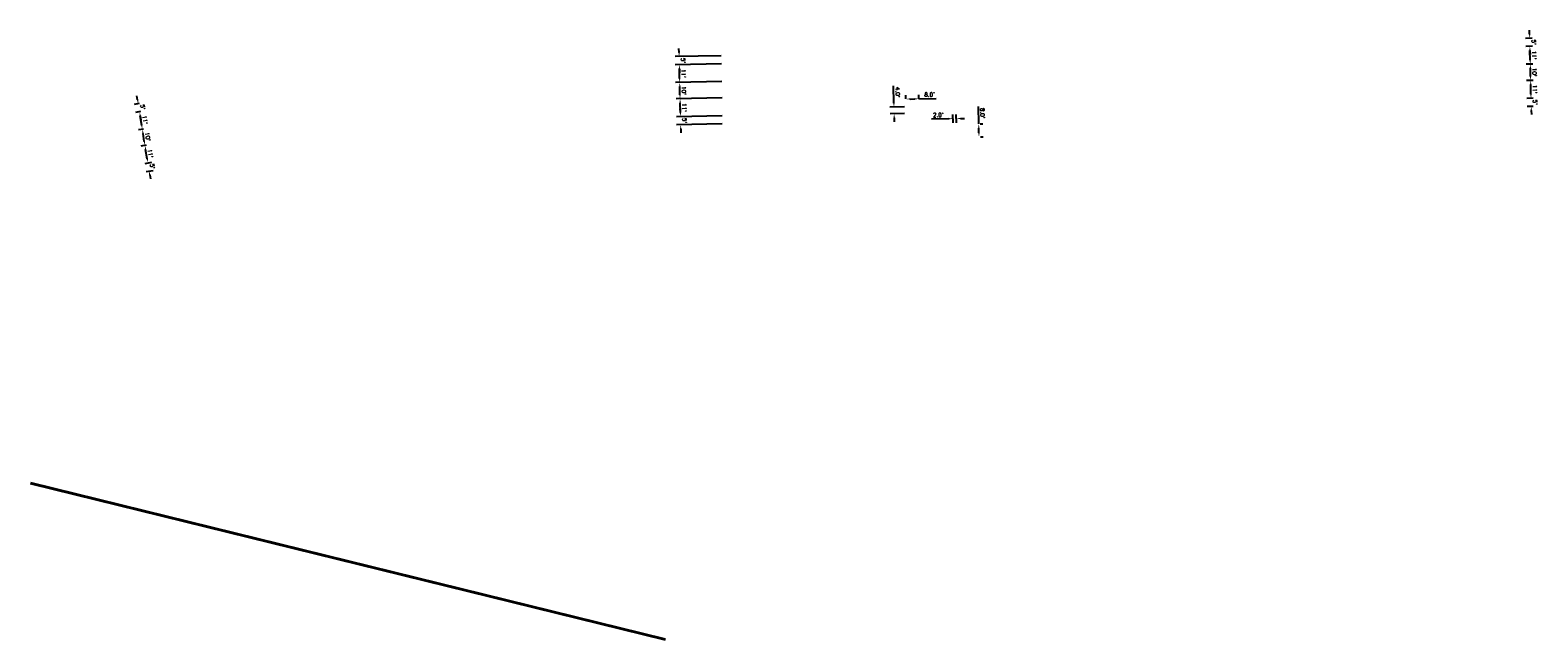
# Model space of a CAD drawing. Extents: x 1490373 to 1513964, y 652438 to 656452.
# Tile 3 of 6: x 1510742 to 1511671, y 652438 to 652813. Entities that reach past the tile are written whole.
import ezdxf

# ---------------------------------------------------------------- set-up
doc = ezdxf.new("R2010")
doc.units = 0
doc.header["$MEASUREMENT"] = 0
doc.header["$PDMODE"] = 34
doc.header["$PDSIZE"] = 0.004
doc.layers.add('E-DOUBLEYELLOW', color=50, linetype='Continuous')
doc.layers.add('P-DIM', color=7, linetype='Continuous')
doc.styles.get("Standard").update_dxf_attribs({"font": 'simplex.shx'})
doc.dimstyles.new('COEC', dxfattribs={"dimscale": 13.9, "dimtxt": 0.18, "dimasz": 0.18, "dimexe": 0.18, "dimexo": 0.0625, "dimgap": 0.09, "dimtad": 1, "dimzin": 0, "dimdsep": 46, "dimtxsty": 'Standard', "dimcen": 0.09, "dimclrd": 256, "dimclre": 256, "dimclrt": 256, "dimaunit": 1, "dimadec": 4, "dimazin": 0, "dimtfac": 1, "dimtofl": 0, "dimtmove": 0, "dimatfit": 3, "dimfxl": 1, "dimtolj": 1, "dimtzin": 0, "dimlwd": -1, "dimlwe": -1, "dimarcsym": 0})

# ---------------------------------------------------------------- blocks, each defined once
blk = doc.blocks.new('*D376')
at = {"layer": 'Defpoints', "color": 0, "transparency": 16777216}
for p in [(1510811.17, 652731.13), (1510814.12, 652731.61), (1510811.96, 652726.2)]:
    blk.add_point(p, dxfattribs=at)
at = {"layer": 'P-DIM', "transparency": 16777216}
for p, q in [((1510812.4, 652731.33), (1510816.58, 652732.01)), ((1510813.72, 652734.08), (1510813.32, 652736.55)), ((1510813.2, 652726.4), (1510817.38, 652727.07)), ((1510815.31, 652724.21), (1510815.71, 652721.74))]:
    blk.add_line(p, q, dxfattribs=at)
for points in [[(1510814.13, 652734.15), (1510813.3, 652734.01), (1510814.12, 652731.61)], [(1510815.72, 652724.27), (1510814.9, 652724.14), (1510814.91, 652726.67)]]:
    blk.add_solid(points, dxfattribs=at)
at = {"layer": 'P-DIM', "transparency": 16777216, "insert": (1510816.97, 652729.54), "char_height": 2.5, "attachment_point": 5, "rotation": 279.19081}
blk.add_mtext("\\A1;5'", dxfattribs=at)
blk = doc.blocks.new('*D377')
at = {"layer": 'Defpoints', "color": 0, "transparency": 16777216}
for p in [(1510812.36, 652742.46), (1510814.23, 652742.77), (1510811.17, 652731.13)]:
    blk.add_point(p, dxfattribs=at)
at = {"layer": 'P-DIM', "transparency": 16777216}
for p, q in [((1510813, 652742.57), (1510809.89, 652742.06)), ((1510812.4, 652731.33), (1510816.58, 652732.01)), ((1510813.72, 652734.08), (1510812.76, 652740))]:
    blk.add_line(p, q, dxfattribs=at)
for points in [[(1510813.17, 652740.06), (1510812.35, 652739.93), (1510812.36, 652742.46)], [(1510814.13, 652734.15), (1510813.3, 652734.01), (1510814.12, 652731.61)]]:
    blk.add_solid(points, dxfattribs=at)
at = {"layer": 'P-DIM', "transparency": 16777216, "insert": (1510815.69, 652737.43), "char_height": 2.5, "attachment_point": 5, "rotation": 279.19081}
blk.add_mtext("\\A1;11'", dxfattribs=at)
blk = doc.blocks.new('*D378')
at = {"layer": 'Defpoints', "color": 0, "transparency": 16777216}
for p in [(1510810.76, 652752.34), (1510812.66, 652752.64), (1510814.23, 652742.77)]:
    blk.add_point(p, dxfattribs=at)
at = {"layer": 'P-DIM', "transparency": 16777216}
for p, q in [((1510811.42, 652752.44), (1510808.29, 652751.94)), ((1510811.96, 652744.93), (1510811.16, 652749.87)), ((1510813, 652742.57), (1510809.89, 652742.06))]:
    blk.add_line(p, q, dxfattribs=at)
for points in [[(1510811.57, 652749.93), (1510810.75, 652749.8), (1510810.76, 652752.34)], [(1510812.37, 652745), (1510811.55, 652744.87), (1510812.36, 652742.46)]]:
    blk.add_solid(points, dxfattribs=at)
at = {"layer": 'P-DIM', "transparency": 16777216, "insert": (1510814.02, 652747.8), "char_height": 2.5, "attachment_point": 5, "rotation": 279.19081}
blk.add_mtext("\\A1;10'", dxfattribs=at)
blk = doc.blocks.new('*D379')
at = {"layer": 'Defpoints', "color": 0, "transparency": 16777216}
for p in [(1510809.01, 652763.19), (1510810.92, 652763.5), (1510812.66, 652752.64)]:
    blk.add_point(p, dxfattribs=at)
at = {"layer": 'P-DIM', "transparency": 16777216}
for p, q in [((1510809.69, 652763.31), (1510806.54, 652762.8)), ((1510810.36, 652754.8), (1510809.4, 652760.73)), ((1510811.42, 652752.44), (1510808.29, 652751.94))]:
    blk.add_line(p, q, dxfattribs=at)
for points in [[(1510809.82, 652760.79), (1510808.99, 652760.66), (1510809.01, 652763.19)], [(1510810.77, 652754.87), (1510809.95, 652754.74), (1510810.76, 652752.34)]]:
    blk.add_solid(points, dxfattribs=at)
at = {"layer": 'P-DIM', "transparency": 16777216, "insert": (1510812.34, 652758.16), "char_height": 2.5, "attachment_point": 5, "rotation": 279.19081}
blk.add_mtext("\\A1;11'", dxfattribs=at)
blk = doc.blocks.new('*D380')
at = {"layer": 'Defpoints', "color": 0, "transparency": 16777216}
for p in [(1510808.21, 652768.13), (1510810.1, 652768.44), (1510810.92, 652763.5)]:
    blk.add_point(p, dxfattribs=at)
at = {"layer": 'P-DIM', "transparency": 16777216}
for p, q in [((1510808.87, 652768.24), (1510805.74, 652767.73)), ((1510807.81, 652770.6), (1510807.41, 652773.07)), ((1510809.69, 652763.31), (1510806.54, 652762.8)), ((1510809.4, 652760.73), (1510809.8, 652758.26))]:
    blk.add_line(p, q, dxfattribs=at)
for points in [[(1510808.22, 652770.66), (1510807.4, 652770.53), (1510808.21, 652768.13)], [(1510809.82, 652760.79), (1510808.99, 652760.66), (1510809.01, 652763.19)]]:
    blk.add_solid(points, dxfattribs=at)
at = {"layer": 'P-DIM', "transparency": 16777216, "insert": (1510811.06, 652766.06), "char_height": 2.5, "attachment_point": 5, "rotation": 279.19081}
blk.add_mtext("\\A1;5'", dxfattribs=at)
blk = doc.blocks.new('*D381')
at = {"layer": 'Defpoints', "color": 0, "transparency": 16777216}
for p in [(1511142.41, 652760.18), (1511169.35, 652760.76), (1511169.46, 652755.76)]:
    blk.add_point(p, dxfattribs=at)
at = {"layer": 'P-DIM', "transparency": 16777216}
for p, q in [((1511168.1, 652760.74), (1511139.91, 652760.13)), ((1511142.36, 652762.68), (1511142.31, 652765.18)), ((1511168.21, 652755.74), (1511140.02, 652755.13)), ((1511142.57, 652752.68), (1511142.63, 652750.19))]:
    blk.add_line(p, q, dxfattribs=at)
for points in [[(1511142.78, 652762.69), (1511141.94, 652762.67), (1511142.41, 652760.18)], [(1511142.99, 652752.69), (1511142.16, 652752.68), (1511142.52, 652755.18)]]:
    blk.add_solid(points, dxfattribs=at)
at = {"layer": 'P-DIM', "transparency": 16777216, "insert": (1511144.95, 652757.74), "char_height": 2.5, "attachment_point": 5, "rotation": 271.23222}
blk.add_mtext("\\A1;5'", dxfattribs=at)
blk = doc.blocks.new('*D382')
at = {"layer": 'Defpoints', "color": 0, "transparency": 16777216}
for p in [(1511142.18, 652771.18), (1511169.34, 652771.76), (1511169.35, 652760.76)]:
    blk.add_point(p, dxfattribs=at)
at = {"layer": 'P-DIM', "transparency": 16777216}
for p, q in [((1511168.09, 652771.74), (1511139.68, 652771.13)), ((1511142.36, 652762.68), (1511142.23, 652768.68)), ((1511168.1, 652760.74), (1511139.91, 652760.13))]:
    blk.add_line(p, q, dxfattribs=at)
for points in [[(1511142.65, 652768.69), (1511141.81, 652768.67), (1511142.18, 652771.18)], [(1511142.78, 652762.69), (1511141.94, 652762.67), (1511142.41, 652760.18)]]:
    blk.add_solid(points, dxfattribs=at)
at = {"layer": 'P-DIM', "transparency": 16777216, "insert": (1511144.78, 652765.74), "char_height": 2.5, "attachment_point": 5, "rotation": 271.23222}
blk.add_mtext("\\A1;11'", dxfattribs=at)
blk = doc.blocks.new('*D383')
at = {"layer": 'Defpoints', "color": 0, "transparency": 16777216}
for p in [(1511141.96, 652781.18), (1511169.12, 652781.76), (1511169.34, 652771.76)]:
    blk.add_point(p, dxfattribs=at)
at = {"layer": 'P-DIM', "transparency": 16777216}
for p, q in [((1511167.87, 652781.74), (1511139.46, 652781.12)), ((1511142.12, 652773.68), (1511142.01, 652778.68)), ((1511168.09, 652771.74), (1511139.68, 652771.13))]:
    blk.add_line(p, q, dxfattribs=at)
for points in [[(1511142.43, 652778.69), (1511141.6, 652778.67), (1511141.96, 652781.18)], [(1511142.54, 652773.69), (1511141.71, 652773.67), (1511142.18, 652771.18)]]:
    blk.add_solid(points, dxfattribs=at)
at = {"layer": 'P-DIM', "transparency": 16777216, "insert": (1511144.56, 652776.23), "char_height": 2.5, "attachment_point": 5, "rotation": 271.23222}
blk.add_mtext("\\A1;10'", dxfattribs=at)
blk = doc.blocks.new('*D384')
at = {"layer": 'Defpoints', "color": 0, "transparency": 16777216}
for p in [(1511141.72, 652792.18), (1511168.88, 652792.76), (1511169.12, 652781.76)]:
    blk.add_point(p, dxfattribs=at)
at = {"layer": 'P-DIM', "transparency": 16777216}
for p, q in [((1511167.63, 652792.73), (1511139.22, 652792.12)), ((1511141.91, 652783.68), (1511141.78, 652789.68)), ((1511167.87, 652781.74), (1511139.46, 652781.12))]:
    blk.add_line(p, q, dxfattribs=at)
for points in [[(1511142.19, 652789.69), (1511141.36, 652789.67), (1511141.72, 652792.18)], [(1511142.32, 652783.69), (1511141.49, 652783.67), (1511141.96, 652781.18)]]:
    blk.add_solid(points, dxfattribs=at)
at = {"layer": 'P-DIM', "transparency": 16777216, "insert": (1511144.33, 652786.73), "char_height": 2.5, "attachment_point": 5, "rotation": 271.23222}
blk.add_mtext("\\A1;11'", dxfattribs=at)
blk = doc.blocks.new('*D385')
at = {"layer": 'Defpoints', "color": 0, "transparency": 16777216}
for p in [(1511141.62, 652797.17), (1511168.78, 652797.76), (1511168.88, 652792.76)]:
    blk.add_point(p, dxfattribs=at)
at = {"layer": 'P-DIM', "transparency": 16777216}
for p, q in [((1511167.53, 652797.73), (1511139.12, 652797.12)), ((1511141.56, 652799.67), (1511141.51, 652802.17)), ((1511167.63, 652792.73), (1511139.22, 652792.12)), ((1511141.78, 652789.68), (1511141.83, 652787.18))]:
    blk.add_line(p, q, dxfattribs=at)
for points in [[(1511141.98, 652799.68), (1511141.15, 652799.67), (1511141.62, 652797.17)], [(1511142.19, 652789.69), (1511141.36, 652789.67), (1511141.72, 652792.18)]]:
    blk.add_solid(points, dxfattribs=at)
at = {"layer": 'P-DIM', "transparency": 16777216, "insert": (1511144.16, 652794.73), "char_height": 2.5, "attachment_point": 5, "rotation": 271.23222}
blk.add_mtext("\\A1;5'", dxfattribs=at)
blk = doc.blocks.new('*D388')
at = {"layer": 'Defpoints', "color": 0, "transparency": 16777216}
for p in [(1511666.68, 652771.46), (1511669.24, 652771.52), (1511669.34, 652766.52)]:
    blk.add_point(p, dxfattribs=at)
at = {"layer": 'P-DIM', "transparency": 16777216}
for p, q in [((1511667.99, 652771.49), (1511664.18, 652771.41)), ((1511666.63, 652773.96), (1511666.57, 652776.46)), ((1511668.09, 652766.49), (1511664.29, 652766.41)), ((1511666.84, 652763.96), (1511666.89, 652761.46))]:
    blk.add_line(p, q, dxfattribs=at)
for points in [[(1511667.04, 652773.97), (1511666.21, 652773.95), (1511666.68, 652771.46)], [(1511667.26, 652763.97), (1511666.42, 652763.95), (1511666.79, 652766.46)]]:
    blk.add_solid(points, dxfattribs=at)
at = {"layer": 'P-DIM', "transparency": 16777216, "insert": (1511669.22, 652769.01), "char_height": 2.5, "attachment_point": 5, "rotation": 271.23222}
blk.add_mtext("\\A1;5'", dxfattribs=at)
blk = doc.blocks.new('*D389')
at = {"layer": 'Defpoints', "color": 0, "transparency": 16777216}
for p in [(1511666.44, 652782.46), (1511669.22, 652782.52), (1511669.24, 652771.52)]:
    blk.add_point(p, dxfattribs=at)
at = {"layer": 'P-DIM', "transparency": 16777216}
for p, q in [((1511667.97, 652782.49), (1511663.94, 652782.4)), ((1511666.63, 652773.96), (1511666.5, 652779.96)), ((1511667.99, 652771.49), (1511664.18, 652771.41))]:
    blk.add_line(p, q, dxfattribs=at)
for points in [[(1511666.91, 652779.97), (1511666.08, 652779.95), (1511666.44, 652782.46)], [(1511667.04, 652773.97), (1511666.21, 652773.95), (1511666.68, 652771.46)]]:
    blk.add_solid(points, dxfattribs=at)
at = {"layer": 'P-DIM', "transparency": 16777216, "insert": (1511669.05, 652777.01), "char_height": 2.5, "attachment_point": 5, "rotation": 271.23222}
blk.add_mtext("\\A1;11'", dxfattribs=at)
blk = doc.blocks.new('*D390')
at = {"layer": 'Defpoints', "color": 0, "transparency": 16777216}
for p in [(1511666.23, 652792.46), (1511669.01, 652792.51), (1511669.22, 652782.52)]:
    blk.add_point(p, dxfattribs=at)
at = {"layer": 'P-DIM', "transparency": 16777216}
for p, q in [((1511667.76, 652792.49), (1511663.73, 652792.4)), ((1511666.39, 652784.96), (1511666.28, 652789.96)), ((1511667.97, 652782.49), (1511663.94, 652782.4))]:
    blk.add_line(p, q, dxfattribs=at)
for points in [[(1511666.7, 652789.96), (1511665.87, 652789.95), (1511666.23, 652792.46)], [(1511666.81, 652784.97), (1511665.97, 652784.95), (1511666.44, 652782.46)]]:
    blk.add_solid(points, dxfattribs=at)
at = {"layer": 'P-DIM', "transparency": 16777216, "insert": (1511668.82, 652787.51), "char_height": 2.5, "attachment_point": 5, "rotation": 271.23222}
blk.add_mtext("\\A1;10'", dxfattribs=at)
blk = doc.blocks.new('*D386')
at = {"layer": 'Defpoints', "color": 0, "transparency": 16777216}
for p in [(1511665.99, 652803.45), (1511668.77, 652803.51), (1511669.01, 652792.51)]:
    blk.add_point(p, dxfattribs=at)
at = {"layer": 'P-DIM', "transparency": 16777216}
for p, q in [((1511667.52, 652803.49), (1511663.49, 652803.4)), ((1511666.17, 652794.95), (1511666.05, 652800.95)), ((1511667.76, 652792.49), (1511663.73, 652792.4))]:
    blk.add_line(p, q, dxfattribs=at)
for points in [[(1511666.46, 652800.96), (1511665.63, 652800.94), (1511665.99, 652803.45)], [(1511666.59, 652794.96), (1511665.76, 652794.95), (1511666.23, 652792.46)]]:
    blk.add_solid(points, dxfattribs=at)
at = {"layer": 'P-DIM', "transparency": 16777216, "insert": (1511668.6, 652798.01), "char_height": 2.5, "attachment_point": 5, "rotation": 271.23222}
blk.add_mtext("\\A1;11'", dxfattribs=at)
blk = doc.blocks.new('*D387')
at = {"layer": 'Defpoints', "color": 0, "transparency": 16777216}
for p in [(1511665.88, 652808.45), (1511668.66, 652808.51), (1511668.77, 652803.51)]:
    blk.add_point(p, dxfattribs=at)
at = {"layer": 'P-DIM', "transparency": 16777216}
for p, q in [((1511667.41, 652808.48), (1511663.38, 652808.4)), ((1511665.83, 652810.95), (1511665.78, 652813.45)), ((1511667.52, 652803.49), (1511663.49, 652803.4)), ((1511666.05, 652800.95), (1511666.1, 652798.45))]:
    blk.add_line(p, q, dxfattribs=at)
for points in [[(1511666.25, 652810.96), (1511665.41, 652810.94), (1511665.88, 652808.45)], [(1511666.46, 652800.96), (1511665.63, 652800.94), (1511665.99, 652803.45)]]:
    blk.add_solid(points, dxfattribs=at)
at = {"layer": 'P-DIM', "transparency": 16777216, "insert": (1511668.43, 652806.01), "char_height": 2.5, "attachment_point": 5, "rotation": 271.23222}
blk.add_mtext("\\A1;5'", dxfattribs=at)
blk = doc.blocks.new('*D447')
at = {"layer": 'Defpoints', "color": 0, "transparency": 16777216}
for p in [(1511281.44, 652770.18), (1511289.42, 652771.15), (1511289.44, 652770.35)]:
    blk.add_point(p, dxfattribs=at)
at = {"layer": 'P-DIM', "transparency": 16777216}
for p, q in [((1511281.42, 652771.17), (1511281.37, 652773.48)), ((1511283.92, 652771.03), (1511286.92, 652771.1)), ((1511289.41, 652771.35), (1511289.36, 652773.65)), ((1511289.42, 652771.15), (1511300.11, 652771.38))]:
    blk.add_line(p, q, dxfattribs=at)
for points in [[(1511283.91, 652771.45), (1511283.93, 652770.62), (1511281.42, 652770.98)], [(1511286.91, 652771.51), (1511286.93, 652770.68), (1511289.42, 652771.15)]]:
    blk.add_solid(points, dxfattribs=at)
at = {"layer": 'P-DIM', "transparency": 16777216, "insert": (1511295.96, 652773.78), "char_height": 2.5, "attachment_point": 5, "rotation": 1.23222}
blk.add_mtext("\\A1;8.0'", dxfattribs=at)
blk = doc.blocks.new('*D448')
at = {"layer": 'Defpoints', "color": 0, "transparency": 16777216}
for p in [(1511326.17, 652755.63), (1511326.26, 652755.64), (1511326.34, 652747.64)]:
    blk.add_point(p, dxfattribs=at)
at = {"layer": 'P-DIM', "transparency": 16777216}
for p, q in [((1511326.26, 652755.64), (1511326.03, 652766.32)), ((1511326.38, 652750.14), (1511326.31, 652753.14)), ((1511327.17, 652755.66), (1511328.76, 652755.69)), ((1511327.34, 652747.66), (1511328.93, 652747.69))]:
    blk.add_line(p, q, dxfattribs=at)
for points in [[(1511326.73, 652753.15), (1511325.9, 652753.13), (1511326.26, 652755.64)], [(1511326.8, 652750.15), (1511325.96, 652750.13), (1511326.43, 652747.64)]]:
    blk.add_solid(points, dxfattribs=at)
at = {"layer": 'P-DIM', "transparency": 16777216, "insert": (1511328.61, 652762.28), "char_height": 2.5, "attachment_point": 5, "rotation": 271.23222}
blk.add_mtext("\\A1;8.0'", dxfattribs=at)
blk = doc.blocks.new('*D459')
at = {"layer": 'Defpoints', "color": 0, "transparency": 16777216}
for p in [(1511274.02, 652766.01), (1511281.52, 652766.18), (1511281.61, 652762.18)]:
    blk.add_point(p, dxfattribs=at)
at = {"layer": 'P-DIM', "transparency": 16777216}
for p, q in [((1511273.97, 652768.51), (1511273.74, 652779.2)), ((1511280.52, 652766.15), (1511271.52, 652765.96)), ((1511280.61, 652762.16), (1511271.61, 652761.96)), ((1511274.16, 652759.52), (1511274.22, 652757.02))]:
    blk.add_line(p, q, dxfattribs=at)
for points in [[(1511274.39, 652768.52), (1511273.55, 652768.51), (1511274.02, 652766.01)], [(1511274.58, 652759.53), (1511273.75, 652759.51), (1511274.11, 652762.02)]]:
    blk.add_solid(points, dxfattribs=at)
at = {"layer": 'P-DIM', "transparency": 16777216, "insert": (1511276.32, 652775.16), "char_height": 2.5, "attachment_point": 5, "rotation": 271.23222}
blk.add_mtext("\\A1;4.0'", dxfattribs=at)
blk = doc.blocks.new('*D460')
at = {"layer": 'Defpoints', "color": 0, "transparency": 16777216}
for p in [(1511310.43, 652758.92), (1511310.51, 652755.29), (1511312.52, 652755.33)]:
    blk.add_point(p, dxfattribs=at)
at = {"layer": 'P-DIM', "transparency": 16777216}
for p, q in [((1511307.93, 652758.86), (1511297.24, 652758.63)), ((1511310.49, 652756.29), (1511310.38, 652761.42)), ((1511312.5, 652756.33), (1511312.39, 652761.46)), ((1511314.94, 652759.01), (1511317.44, 652759.07))]:
    blk.add_line(p, q, dxfattribs=at)
for points in [[(1511307.92, 652759.28), (1511307.94, 652758.45), (1511310.43, 652758.92)], [(1511314.94, 652759.43), (1511314.95, 652758.6), (1511312.45, 652758.96)]]:
    blk.add_solid(points, dxfattribs=at)
at = {"layer": 'P-DIM', "transparency": 16777216, "insert": (1511301.29, 652761.21), "char_height": 2.5, "attachment_point": 5, "rotation": 1.22351}
blk.add_mtext("\\A1;2.0'", dxfattribs=at)

msp = doc.modelspace()

# ---------------------------------------------------------------- linework, layer by layer
at = {"layer": 'E-DOUBLEYELLOW'}
for points in [[(1510741.592, 652534.134), (1511132.898, 652437.755)], [(1510741.752, 652534.781), (1511133.057, 652438.403)]]:
    msp.add_lwpolyline(points, dxfattribs=at)

# ---------------------------------------------------------------- dimensions: what is measured, and where the dimension line sits
at = {"layer": 'P-DIM'}
for base, p1, p2, angle, text, picture, middle in [((1511665.884, 652808.451), (1511668.769, 652803.512), (1511668.661, 652808.511), 271.232222, "5'", '*D387', (1511668.425, 652806.006)), ((1511141.617, 652797.175), (1511168.884, 652792.76), (1511168.777, 652797.759), 271.232222, "5'", '*D385', (1511144.158, 652794.729)), ((1511665.992, 652803.453), (1511669.005, 652792.515), (1511668.769, 652803.512), 271.232222, "11'", '*D386', (1511668.597, 652798.007)), ((1511141.724, 652792.176), (1511169.121, 652781.763), (1511168.884, 652792.76), 271.232222, "11'", '*D384', (1511144.33, 652786.731)), ((1511666.228, 652792.455), (1511669.22, 652782.517), (1511669.005, 652792.515), 271.232222, "10'", '*D390', (1511668.823, 652787.51)), ((1511141.961, 652781.178), (1511169.336, 652771.765), (1511169.121, 652781.763), 271.232222, "10'", '*D383', (1511144.556, 652776.233)), ((1511666.443, 652782.457), (1511669.237, 652771.515), (1511669.22, 652782.517), 271.232222, "11'", '*D389', (1511669.049, 652777.012)), ((1510808.207, 652768.13), (1510810.922, 652763.505), (1510810.104, 652768.438), 279.190805, "5'", '*D380', (1510811.062, 652766.06)), ((1511142.176, 652771.181), (1511169.352, 652760.763), (1511169.336, 652771.765), 271.232222, "11'", '*D382', (1511144.782, 652765.735)), ((1510809.005, 652763.195), (1510812.656, 652752.642), (1510810.922, 652763.505), 279.190805, "11'", '*D379', (1510812.34, 652758.163)), ((1510810.762, 652752.336), (1510814.232, 652742.767), (1510812.656, 652752.642), 279.190805, "10'", '*D378', (1510814.017, 652747.797)), ((1510812.359, 652742.464), (1510811.165, 652731.133), (1510814.232, 652742.767), 279.190805, "11'", '*D377', (1510815.694, 652737.435))]:
    dim = msp.add_linear_dim(base=base, p1=p1, p2=p2, angle=angle, text=text, dimstyle='COEC', override={"dimscale": 20, "dimtxt": 0.125, "dimasz": 0.125, "dimexe": 0.125, "dimgap": 0.05, "dimtmove": 1}, dxfattribs=at)
    dim.commit()
    dim.dimension.update_dxf_attribs({"geometry": picture, "text_midpoint": middle})
for p1, p2, distance, text, override, picture, middle in [((1511281.609, 652762.177), (1511281.523, 652766.176), 7.501, "4.0'", {"dimscale": 20, "dimtxt": 0.125, "dimasz": 0.125, "dimexe": 0.125, "dimexo": 0.05, "dimgap": 0.05}, '*D459', (1511276.316, 652775.161)), ((1511281.437, 652770.175), (1511289.435, 652770.347), 0.804, "8.0'", {"dimscale": 20, "dimtxt": 0.125, "dimasz": 0.125, "dimexe": 0.125, "dimexo": 0.05, "dimgap": 0.05}, '*D447', (1511295.958, 652773.78)), ((1511669.344, 652766.516), (1511669.237, 652771.515), 2.558, "5'", {"dimscale": 20, "dimtxt": 0.125, "dimasz": 0.125, "dimexe": 0.125, "dimgap": 0.05}, '*D388', (1511669.221, 652769.014)), ((1511169.46, 652755.764), (1511169.352, 652760.763), 26.946, "5'", {"dimscale": 20, "dimtxt": 0.125, "dimasz": 0.125, "dimexe": 0.125, "dimgap": 0.05}, '*D381', (1511144.954, 652757.737)), ((1511312.523, 652755.333), (1511310.509, 652755.29), -3.627, "2.0'", {"dimscale": 20, "dimtxt": 0.125, "dimasz": 0.125, "dimexe": 0.125, "dimexo": 0.05, "dimgap": 0.05}, '*D460', (1511301.285, 652761.21)), ((1511326.344, 652747.636), (1511326.172, 652755.634), -0.089, "8.0'", {"dimscale": 20, "dimtxt": 0.125, "dimasz": 0.125, "dimexe": 0.125, "dimexo": 0.05, "dimgap": 0.05}, '*D448', (1511328.607, 652762.283)), ((1510811.964, 652726.197), (1510811.165, 652731.133), -2.989, "5'", {"dimscale": 20, "dimtxt": 0.125, "dimasz": 0.125, "dimexe": 0.125, "dimgap": 0.05}, '*D376', (1510816.971, 652729.54))]:
    dim = msp.add_aligned_dim(p1=p1, p2=p2, distance=distance, text=text, dimstyle='COEC', override=override, dxfattribs=at)
    dim.commit()
    dim.dimension.update_dxf_attribs({"geometry": picture, "text_midpoint": middle})

doc.saveas('drawing.dxf')
